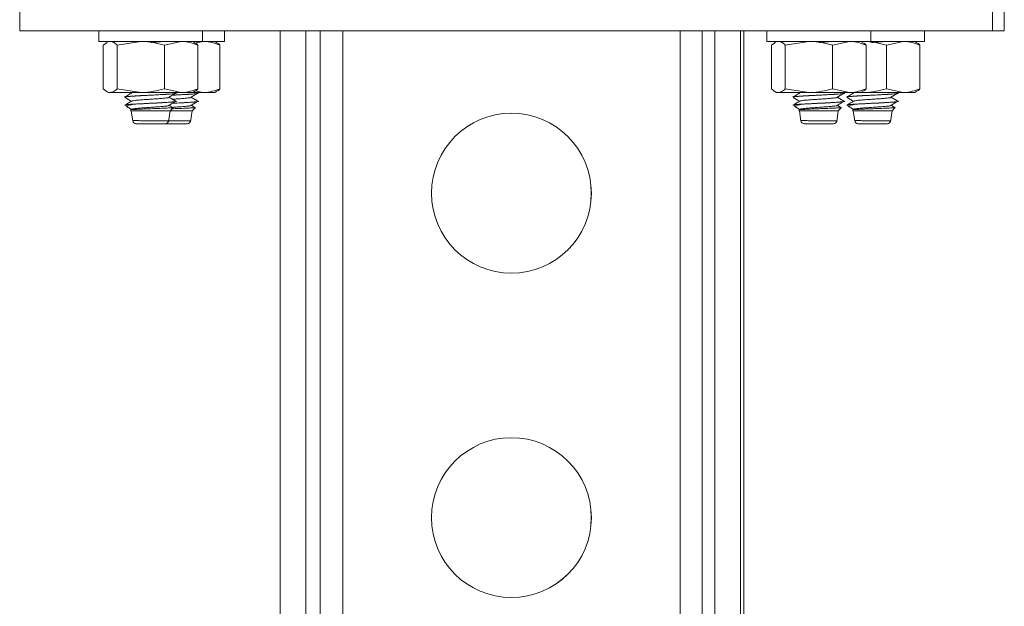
# Model space of a CAD drawing. Header units: millimetres. Extents: x -136 to 1613, y -2821 to -510.
# Tile 47 of 69: x 872 to 1023, y -684 to -593. Entities that reach past the tile are written whole.
import ezdxf

# ---------------------------------------------------------------- set-up
doc = ezdxf.new("R2010")
doc.units = ezdxf.units.MM

msp = doc.modelspace()

# ---------------------------------------------------------------- linework, layer by layer
at = {"color": 7, "linetype": 'Continuous', "lineweight": 15}
for p, q in [((871.63, -595.16), (871.63, -585.16)), ((1021.62, -595.16), (1021.62, -585.16)), ((1023.46, -595.16), (1023.46, -585.16)), ((871.63, -595.16), (1021.62, -595.16)), ((883.82, -595.16), (883.82, -596.76)), ((899.82, -596.76), (899.82, -595.16)), ((903.22, -596.76), (903.22, -595.16)), ((911.82, -595.16), (911.82, -795.16)), ((915.75, -595.16), (915.75, -795.16)), ((917.99, -595.16), (917.99, -795.16)), ((921.47, -595.16), (921.47, -795.16)), ((973.47, -795.16), (973.47, -595.16)), ((976.88, -795.16), (976.88, -595.16)), ((978.83, -795.16), (978.83, -595.16)), ((982.77, -795.16), (982.77, -595.16)), ((983.28, -595.16), (983.28, -685.16)), ((986.86, -595.16), (986.86, -596.76)), ((1002.86, -596.76), (1002.86, -595.16)), ((1011.16, -596.76), (1011.16, -595.16)), ((1021.62, -595.16), (1023.46, -595.16)), ((891.82, -596.76), (883.82, -596.76)), ((885.05, -596.97), (884.52, -597.34)), ((884.52, -597.34), (884.52, -604.08)), ((885.32, -596.76), (885.04, -596.92)), ((886.64, -597.34), (890.29, -596.76)), ((886.64, -597.34), (886.64, -604.08)), ((899.82, -596.76), (891.82, -596.76)), ((893.94, -597.34), (896.53, -596.76)), ((893.94, -597.34), (893.94, -604.08)), ((898.59, -596.92), (898.32, -596.76)), ((898.59, -597.06), (899.93, -596.76)), ((899.11, -597.34), (899.11, -604.08)), ((903.22, -596.76), (899.82, -596.76)), ((902, -596.92), (901.72, -596.76)), ((902.52, -597.34), (902.52, -604.08)), ((994.86, -596.76), (986.86, -596.76)), ((988.1, -596.97), (987.57, -597.34)), ((987.57, -597.34), (987.57, -604.08)), ((988.36, -596.76), (988.09, -596.92)), ((989.69, -597.34), (993.34, -596.76)), ((989.69, -597.34), (989.69, -604.08)), ((1002.86, -596.76), (994.86, -596.76)), ((996.99, -597.34), (999.57, -596.76)), ((996.99, -597.34), (996.99, -604.08)), ((1001.64, -596.92), (1001.36, -596.76)), ((1001.42, -596.79), (1001.63, -596.76)), ((1002.16, -597.34), (1002.16, -604.08)), ((1003.16, -596.76), (1002.86, -596.76)), ((1011.16, -596.76), (1003.16, -596.76)), ((1005.28, -597.34), (1007.87, -596.76)), ((1005.28, -597.34), (1005.28, -604.08)), ((1009.94, -596.92), (1009.66, -596.76)), ((1010.45, -597.34), (1010.45, -604.08)), ((886.64, -604.08), (890.29, -604.66)), ((893.94, -604.08), (896.53, -604.66)), ((989.69, -604.08), (993.34, -604.66)), ((996.99, -604.08), (999.57, -604.66)), ((1005.28, -604.08), (1007.87, -604.66)), ((885.04, -604.5), (885.32, -604.66)), ((885.58, -604.66), (885.32, -604.66)), ((890.29, -604.66), (885.58, -604.66)), ((887.82, -605.36), (887.82, -605.37)), ((888.73, -604.66), (888.87, -604.74)), ((896.53, -604.66), (890.29, -604.66)), ((895.76, -604.77), (895.57, -604.66)), ((895.82, -604.75), (895.82, -604.74)), ((898.32, -604.66), (896.53, -604.66)), ((898.32, -604.66), (898.59, -604.5)), ((899.93, -604.66), (898.32, -604.66)), ((898.7, -604.38), (899.93, -604.66)), ((899.17, -604.77), (898.98, -604.66)), ((899.22, -604.75), (899.22, -604.74)), ((901.72, -604.66), (899.93, -604.66)), ((901.72, -604.66), (902, -604.5)), ((988.09, -604.5), (988.36, -604.66)), ((988.63, -604.66), (988.36, -604.66)), ((993.34, -604.66), (988.63, -604.66)), ((990.86, -605.36), (990.86, -605.37)), ((991.78, -604.66), (991.92, -604.74)), ((999.57, -604.66), (993.34, -604.66)), ((998.81, -604.77), (998.62, -604.66)), ((998.86, -604.75), (998.86, -604.74)), ((999.16, -605.36), (999.16, -605.37)), ((1001.36, -604.66), (999.57, -604.66)), ((1001.29, -604.6), (1001.63, -604.66)), ((1001.36, -604.66), (1001.64, -604.5)), ((1001.63, -604.66), (1001.36, -604.66)), ((1007.87, -604.66), (1001.63, -604.66)), ((1007.1, -604.77), (1006.92, -604.66)), ((1007.16, -604.75), (1007.16, -604.74)), ((1009.66, -604.66), (1007.87, -604.66)), ((1009.66, -604.66), (1009.94, -604.5)), ((887.94, -606.58), (888.25, -606.88)), ((888.91, -607.22), (888.74, -607.32)), ((889.08, -606.45), (889.22, -606.45)), ((895.22, -606.95), (894.71, -606.65)), ((894.82, -607.45), (895.31, -606.95)), ((895.82, -605.99), (895.82, -605.99)), ((898.62, -606.95), (898.11, -606.65)), ((898.22, -607.45), (898.72, -606.95)), ((899.22, -605.99), (899.22, -605.99)), ((990.99, -606.58), (991.3, -606.88)), ((991.95, -607.22), (991.78, -607.32)), ((992.13, -606.45), (992.27, -606.45)), ((998.26, -606.95), (997.75, -606.65)), ((997.86, -607.45), (998.36, -606.95)), ((998.86, -605.99), (998.86, -605.99)), ((999.29, -606.58), (999.59, -606.88)), ((1000.25, -607.22), (1000.08, -607.32)), ((1000.42, -606.45), (1000.57, -606.45)), ((1006.56, -606.95), (1006.05, -606.65)), ((1006.16, -607.45), (1006.65, -606.95)), ((1007.16, -605.99), (1007.16, -605.99)), ((888.73, -607.36), (888.82, -607.45)), ((888.82, -607.45), (889.06, -609.05)), ((888.82, -607.45), (894.82, -607.45)), ((894.58, -609.17), (894.82, -607.45)), ((894.82, -607.45), (898.22, -607.45)), ((897.99, -609.17), (898.22, -607.45)), ((947.47, -607.83), (947.46, -607.83)), ((991.78, -607.36), (991.86, -607.45)), ((991.86, -607.45), (992.11, -609.05)), ((991.86, -607.45), (997.86, -607.45)), ((997.63, -609.17), (997.86, -607.45)), ((1000.07, -607.36), (1000.16, -607.45)), ((1000.16, -607.45), (1000.41, -609.05)), ((1000.16, -607.45), (1006.16, -607.45)), ((1005.92, -609.17), (1006.16, -607.45)), ((892.96, -609.45), (892.96, -609.45)), ((947.46, -632.48), (947.47, -632.48)), ((947.47, -657.83), (947.46, -657.83)), ((947.46, -682.48), (947.47, -682.48))]:
    msp.add_line(p, q, dxfattribs=at)
for centre in [(947.46, -620.16), (947.46, -670.16)]:
    msp.add_circle(centre, 12.32, dxfattribs=at)
for centre, radius, start, end in [((947.47, -620.16), 12.32, 270.0032, 89.9968), ((889.56, -608.95), 0.5, 183.3355, 270.0185), ((894.1, -608.95), 0.5, 269.9772, 353.9213), ((897.5, -608.95), 0.5, 269.9801, 353.9184), ((992.61, -608.95), 0.5, 183.3429, 270.0145), ((997.14, -608.95), 0.5, 269.9751, 353.9234), ((1000.9, -608.95), 0.5, 183.3443, 270.0165), ((1005.44, -608.95), 0.5, 269.9751, 353.9234), ((947.47, -670.16), 12.32, 270.0032, 89.9968)]:
    msp.add_arc(centre, radius, start, end, dxfattribs=at)
for points, knots in [([(886.64, -597.34), (886.55, -597.25), (886.21, -596.91), (885.85, -596.82), (885.58, -596.76)], [0, 0, 0, 0, 0.2575538, 1, 1, 1, 1]), ([(890.29, -596.76), (890.38, -596.76), (891.61, -596.77), (892.82, -597.06), (893.94, -597.34)], [0, 0, 0, 0, 0.070206, 1, 1, 1, 1]), ([(891.84, -596.93), (891.99, -596.92), (892.43, -596.89), (893.13, -596.83), (893.73, -596.79), (893.94, -596.76), (893.99, -596.76)], [0, 0, 0, 0, 0.180932, 0.542667, 0.898584, 1, 1, 1, 1]), ([(896.53, -596.76), (896.59, -596.76), (897.46, -596.77), (898.32, -597.06), (899.11, -597.34)], [0, 0, 0, 0, 0.070219, 1, 1, 1, 1]), ([(899.11, -597.34), (899.02, -597.25), (898.85, -597.07), (898.67, -597.01), (898.58, -596.98)], [0, 0, 0, 0, 0.515222, 1, 1, 1, 1]), ([(899.93, -596.76), (899.99, -596.76), (900.87, -596.77), (901.72, -597.06), (902.52, -597.34)], [0, 0, 0, 0, 0.0702151, 1, 1, 1, 1]), ([(902.52, -597.34), (902.43, -597.25), (902.26, -597.07), (902.08, -597.01), (901.99, -596.98)], [0, 0, 0, 0, 0.515226, 1, 1, 1, 1]), ([(989.69, -597.34), (989.6, -597.25), (989.26, -596.91), (988.9, -596.82), (988.63, -596.76)], [0, 0, 0, 0, 0.2575522, 1, 1, 1, 1]), ([(993.34, -596.76), (993.43, -596.76), (994.66, -596.77), (995.86, -597.06), (996.99, -597.34)], [0, 0, 0, 0, 0.0702202, 1, 1, 1, 1]), ([(994.89, -596.93), (995.04, -596.92), (995.48, -596.89), (996.18, -596.83), (996.77, -596.79), (996.99, -596.76), (997.04, -596.76)], [0, 0, 0, 0, 0.180942, 0.542659, 0.898585, 1, 1, 1, 1]), ([(999.57, -596.76), (999.63, -596.76), (1000.51, -596.77), (1001.36, -597.06), (1002.16, -597.34)], [0, 0, 0, 0, 0.07021, 1, 1, 1, 1]), ([(1001.63, -596.76), (1001.72, -596.76), (1002.95, -596.77), (1004.16, -597.06), (1005.28, -597.34)], [0, 0, 0, 0, 0.070213, 1, 1, 1, 1]), ([(1002.16, -597.34), (1002.07, -597.25), (1001.9, -597.07), (1001.72, -597.01), (1001.63, -596.98)], [0, 0, 0, 0, 0.515228, 1, 1, 1, 1]), ([(1002.96, -596.94), (1003.18, -596.93), (1003.7, -596.89), (1004.48, -596.83), (1005.07, -596.79), (1005.29, -596.76), (1005.34, -596.76)], [0, 0, 0, 0, 0.249316, 0.580847, 0.907047, 1, 1, 1, 1]), ([(1007.87, -596.76), (1007.93, -596.76), (1008.8, -596.77), (1009.66, -597.06), (1010.45, -597.34)], [0, 0, 0, 0, 0.070216, 1, 1, 1, 1]), ([(1010.45, -597.34), (1010.37, -597.25), (1010.19, -597.07), (1010.01, -597.01), (1009.93, -596.98)], [0, 0, 0, 0, 0.515224, 1, 1, 1, 1]), ([(885.58, -604.66), (885.48, -604.65), (885.13, -604.62), (884.78, -604.31), (884.52, -604.08)], [0, 0, 0, 0, 0.2686331, 1, 1, 1, 1]), ([(886.64, -604.08), (886.55, -604.17), (886.21, -604.51), (885.85, -604.59), (885.58, -604.66)], [0, 0, 0, 0, 0.257554, 1, 1, 1, 1]), ([(890.29, -604.66), (890.38, -604.66), (891.61, -604.65), (892.82, -604.35), (893.94, -604.08)], [0, 0, 0, 0, 0.070206, 1, 1, 1, 1]), ([(896.53, -604.66), (896.59, -604.66), (897.46, -604.65), (898.32, -604.35), (899.11, -604.08)], [0, 0, 0, 0, 0.070219, 1, 1, 1, 1]), ([(899.11, -604.08), (899.02, -604.17), (898.85, -604.35), (898.67, -604.41), (898.58, -604.43)], [0, 0, 0, 0, 0.515222, 1, 1, 1, 1]), ([(899.93, -604.66), (899.99, -604.66), (900.87, -604.65), (901.72, -604.35), (902.52, -604.08)], [0, 0, 0, 0, 0.070215, 1, 1, 1, 1]), ([(902.52, -604.08), (902.43, -604.17), (902.26, -604.35), (902.08, -604.41), (901.99, -604.43)], [0, 0, 0, 0, 0.515226, 1, 1, 1, 1]), ([(988.63, -604.66), (988.53, -604.65), (988.17, -604.62), (987.82, -604.31), (987.57, -604.08)], [0, 0, 0, 0, 0.268633, 1, 1, 1, 1]), ([(989.69, -604.08), (989.6, -604.17), (989.26, -604.51), (988.9, -604.59), (988.63, -604.66)], [0, 0, 0, 0, 0.257552, 1, 1, 1, 1]), ([(993.34, -604.66), (993.43, -604.66), (994.66, -604.65), (995.86, -604.35), (996.99, -604.08)], [0, 0, 0, 0, 0.07022, 1, 1, 1, 1]), ([(999.57, -604.66), (999.63, -604.66), (1000.51, -604.65), (1001.36, -604.35), (1002.16, -604.08)], [0, 0, 0, 0, 0.07021, 1, 1, 1, 1]), ([(1002.16, -604.08), (1002.07, -604.17), (1001.9, -604.35), (1001.72, -604.41), (1001.63, -604.43)], [0, 0, 0, 0, 0.515228, 1, 1, 1, 1]), ([(1001.63, -604.66), (1001.72, -604.66), (1002.95, -604.65), (1004.16, -604.35), (1005.28, -604.08)], [0, 0, 0, 0, 0.070213, 1, 1, 1, 1]), ([(1007.87, -604.66), (1007.93, -604.66), (1008.8, -604.65), (1009.66, -604.35), (1010.45, -604.08)], [0, 0, 0, 0, 0.070216, 1, 1, 1, 1]), ([(1010.45, -604.08), (1010.37, -604.17), (1010.19, -604.35), (1010.01, -604.41), (1009.93, -604.43)], [0, 0, 0, 0, 0.515224, 1, 1, 1, 1]), ([(895.78, -604.74), (895.78, -604.75), (895.78, -604.77), (895.67, -604.79), (895.63, -604.8), (895.61, -604.8), (895.61, -604.8), (895.6, -604.8), (895.6, -604.8), (895.6, -604.8), (895.6, -604.8), (895.6, -604.8), (895.6, -604.8), (895.6, -604.8), (895.6, -604.8), (895.6, -604.8), (895.56, -604.81), (895.33, -604.84), (894.74, -604.89), (893.78, -604.95), (892.7, -605), (891.57, -605.06), (890.63, -605.11), (889.95, -605.14), (889.24, -605.19), (888.64, -605.23), (888.27, -605.26), (887.95, -605.3), (887.75, -605.33), (887.82, -605.36), (887.82, -605.36)], [0, 0, 0, 0, 0.066452, 0.089277, 0.10069, 0.103543, 0.1039, 0.103989, 0.104012, 0.104023, 0.104025, 0.104028, 0.104038, 0.104078, 0.104242, 0.104588, 0.106243, 0.134856, 0.254311, 0.343651, 0.415943, 0.530996, 0.608475, 0.645167, 0.707471, 0.807245, 0.850171, 0.878146, 0.99495, 1, 1, 1, 1]), ([(888.91, -604.72), (888.73, -604.82), (888.37, -605.03), (888.01, -605.24), (887.83, -605.35)], [0, 0, 0, 0, 0.499734, 1, 1, 1, 1]), ([(887.84, -605.39), (888.02, -605.5), (888.36, -605.7), (888.71, -605.9), (888.87, -605.99)], [0, 0, 0, 0, 0.522711, 1, 1, 1, 1]), ([(887.91, -605.37), (887.89, -605.35), (887.86, -605.31), (888.66, -605.23), (890.22, -605.13), (892.19, -605.04), (893.96, -604.95), (895.19, -604.86), (895.85, -604.8), (895.73, -604.76), (895.7, -604.75)], [0, 0, 0, 0, 0.0779507, 0.2139841, 0.376089, 0.5362278, 0.6733939, 0.8104275, 0.9468308, 1, 1, 1, 1]), ([(888.94, -605.97), (888.95, -605.96), (888.97, -605.93), (889.29, -605.88), (889.86, -605.82), (890.62, -605.76), (891.48, -605.7), (892.38, -605.64), (893.23, -605.58), (893.93, -605.52), (894.38, -605.47), (894.49, -605.44), (894.52, -605.44)], [0, 0, 0, 0, 0.054737, 0.167611, 0.280448, 0.394868, 0.506719, 0.620839, 0.73438, 0.846606, 0.96113, 1, 1, 1, 1]), ([(894.55, -605.44), (894.72, -605.33), (895.06, -605.13), (895.4, -604.92), (895.57, -604.81)], [0, 0, 0, 0, 0.499943, 1, 1, 1, 1]), ([(895.76, -606.02), (895.59, -605.92), (895.23, -605.71), (894.88, -605.5), (894.71, -605.4)], [0, 0, 0, 0, 0.500054, 1, 1, 1, 1]), ([(895.16, -605.06), (895.34, -605.05), (896.07, -605.02), (897.37, -604.95), (898.6, -604.86), (899.25, -604.8), (899.14, -604.76), (899.11, -604.75)], [0, 0, 0, 0, 0.082362, 0.353766, 0.624906, 0.894797, 1, 1, 1, 1]), ([(899.18, -604.74), (899.18, -604.75), (899.19, -604.77), (899.08, -604.79), (899.03, -604.8), (899.02, -604.8), (899.01, -604.8), (899.01, -604.8), (899.01, -604.8), (899.01, -604.8), (899.01, -604.8), (899.01, -604.8), (899.01, -604.8), (899.01, -604.8), (899.01, -604.8), (899.01, -604.8), (898.97, -604.81), (898.73, -604.84), (898.15, -604.89), (897.19, -604.95), (896.22, -605), (895.55, -605.03), (895.18, -605.05)], [0, 0, 0, 0, 0.132166, 0.177559, 0.200259, 0.205935, 0.206644, 0.206822, 0.206867, 0.206889, 0.206899, 0.206904, 0.206923, 0.207003, 0.207329, 0.20802, 0.211309, 0.268215, 0.5058, 0.683488, 0.827277, 1, 1, 1, 1]), ([(895.19, -605.68), (895.39, -605.67), (895.88, -605.63), (896.63, -605.58), (897.34, -605.52), (897.79, -605.47), (897.9, -605.44), (897.93, -605.44)], [0, 0, 0, 0, 0.1662859, 0.4159294, 0.6627105, 0.9145261, 1, 1, 1, 1]), ([(897.95, -605.44), (898.12, -605.33), (898.46, -605.13), (898.81, -604.92), (898.98, -604.81)], [0, 0, 0, 0, 0.4999425, 1, 1, 1, 1]), ([(899.17, -606.02), (898.99, -605.92), (898.64, -605.71), (898.29, -605.5), (898.11, -605.4)], [0, 0, 0, 0, 0.500034, 1, 1, 1, 1]), ([(998.82, -604.74), (998.83, -604.75), (998.83, -604.77), (998.72, -604.79), (998.68, -604.8), (998.66, -604.8), (998.65, -604.8), (998.65, -604.8), (998.65, -604.8), (998.65, -604.8), (998.65, -604.8), (998.65, -604.8), (998.65, -604.8), (998.65, -604.8), (998.65, -604.8), (998.65, -604.8), (998.61, -604.81), (998.37, -604.84), (997.79, -604.89), (996.83, -604.95), (995.75, -605), (994.62, -605.06), (993.68, -605.11), (993, -605.14), (992.29, -605.19), (991.69, -605.23), (991.32, -605.26), (991, -605.3), (990.8, -605.33), (990.87, -605.36), (990.87, -605.36)], [0, 0, 0, 0, 0.066452, 0.089277, 0.10069, 0.103543, 0.103901, 0.10399, 0.104012, 0.104023, 0.104025, 0.104029, 0.104039, 0.104077, 0.104241, 0.104588, 0.106243, 0.134856, 0.254309, 0.34365, 0.415946, 0.530997, 0.608475, 0.645168, 0.707469, 0.807244, 0.850172, 0.878146, 0.99495, 1, 1, 1, 1]), ([(991.95, -604.72), (991.77, -604.82), (991.41, -605.03), (991.05, -605.24), (990.87, -605.35)], [0, 0, 0, 0, 0.4997133, 1, 1, 1, 1]), ([(990.88, -605.39), (991.06, -605.5), (991.41, -605.7), (991.75, -605.9), (991.92, -605.99)], [0, 0, 0, 0, 0.5227, 1, 1, 1, 1]), ([(990.95, -605.37), (990.94, -605.35), (990.91, -605.31), (991.71, -605.23), (993.26, -605.13), (995.24, -605.04), (997.01, -604.95), (998.24, -604.86), (998.9, -604.8), (998.78, -604.76), (998.75, -604.75)], [0, 0, 0, 0, 0.077951, 0.213984, 0.376089, 0.536228, 0.673395, 0.810428, 0.94683, 1, 1, 1, 1]), ([(991.99, -605.97), (991.99, -605.96), (992.02, -605.93), (992.34, -605.88), (992.9, -605.82), (993.66, -605.76), (994.53, -605.7), (995.43, -605.64), (996.27, -605.58), (996.98, -605.52), (997.43, -605.47), (997.54, -605.44), (997.57, -605.44)], [0, 0, 0, 0, 0.054737, 0.16761, 0.280449, 0.394868, 0.506718, 0.620839, 0.734376, 0.846605, 0.961129, 1, 1, 1, 1]), ([(997.6, -605.44), (997.77, -605.33), (998.11, -605.13), (998.45, -604.92), (998.62, -604.81)], [0, 0, 0, 0, 0.499943, 1, 1, 1, 1]), ([(998.81, -606.02), (998.63, -605.92), (998.28, -605.71), (997.93, -605.5), (997.75, -605.4)], [0, 0, 0, 0, 0.500054, 1, 1, 1, 1]), ([(1007.12, -604.74), (1007.12, -604.75), (1007.12, -604.77), (1007.02, -604.79), (1006.97, -604.8), (1006.95, -604.8), (1006.95, -604.8), (1006.95, -604.8), (1006.95, -604.8), (1006.95, -604.8), (1006.95, -604.8), (1006.95, -604.8), (1006.95, -604.8), (1006.95, -604.8), (1006.95, -604.8), (1006.94, -604.8), (1006.9, -604.81), (1006.67, -604.84), (1006.09, -604.89), (1005.13, -604.95), (1004.05, -605), (1002.92, -605.06), (1001.97, -605.11), (1001.29, -605.14), (1000.58, -605.19), (999.98, -605.23), (999.61, -605.26), (999.3, -605.3), (999.1, -605.33), (999.16, -605.36), (999.17, -605.36)], [0, 0, 0, 0, 0.066452, 0.089277, 0.10069, 0.103544, 0.103901, 0.10399, 0.104012, 0.104023, 0.104025, 0.104027, 0.104038, 0.104077, 0.104241, 0.104588, 0.106243, 0.134855, 0.25431, 0.34365, 0.415944, 0.530995, 0.608473, 0.645169, 0.70747, 0.807245, 0.850172, 0.878148, 0.994951, 1, 1, 1, 1]), ([(1000.25, -604.72), (1000.07, -604.82), (999.71, -605.03), (999.35, -605.24), (999.17, -605.35)], [0, 0, 0, 0, 0.4997133, 1, 1, 1, 1]), ([(999.18, -605.39), (999.36, -605.5), (999.7, -605.7), (1000.05, -605.9), (1000.21, -605.99)], [0, 0, 0, 0, 0.5227, 1, 1, 1, 1]), ([(999.25, -605.37), (999.24, -605.35), (999.2, -605.31), (1000, -605.23), (1001.56, -605.13), (1003.54, -605.04), (1005.3, -604.95), (1006.53, -604.86), (1007.19, -604.8), (1007.08, -604.76), (1007.04, -604.75)], [0, 0, 0, 0, 0.07795, 0.213983, 0.376088, 0.536227, 0.673393, 0.810427, 0.94683, 1, 1, 1, 1]), ([(1000.28, -605.97), (1000.29, -605.96), (1000.31, -605.93), (1000.63, -605.88), (1001.2, -605.82), (1001.96, -605.76), (1002.83, -605.7), (1003.72, -605.64), (1004.57, -605.58), (1005.27, -605.52), (1005.72, -605.47), (1005.83, -605.44), (1005.86, -605.44)], [0, 0, 0, 0, 0.054738, 0.16761, 0.280449, 0.394867, 0.506718, 0.620838, 0.734379, 0.846604, 0.961129, 1, 1, 1, 1]), ([(1005.89, -605.44), (1006.06, -605.33), (1006.4, -605.13), (1006.74, -604.92), (1006.91, -604.81)], [0, 0, 0, 0, 0.499942, 1, 1, 1, 1]), ([(1007.1, -606.02), (1006.93, -605.92), (1006.58, -605.71), (1006.23, -605.5), (1006.05, -605.4)], [0, 0, 0, 0, 0.500044, 1, 1, 1, 1]), ([(888.91, -605.97), (888.73, -606.07), (888.37, -606.28), (888.01, -606.49), (887.83, -606.6)], [0, 0, 0, 0, 0.499734, 1, 1, 1, 1]), ([(887.97, -606.55), (887.96, -606.54), (887.93, -606.52), (888.34, -606.48), (888.85, -606.46), (889.08, -606.45)], [0, 0, 0, 0, 0.263732, 0.672741, 1, 1, 1, 1]), ([(889.22, -606.45), (888.96, -606.5), (888.42, -606.61), (888.12, -606.74), (888.24, -606.83), (888.28, -606.86)], [0, 0, 0, 0, 0.4011, 0.809917, 1, 1, 1, 1]), ([(888.32, -606.92), (888.34, -606.93), (888.52, -607.04), (888.71, -607.15), (888.87, -607.24)], [0, 0, 0, 0, 0.096906, 1, 1, 1, 1]), ([(888.75, -607.34), (888.74, -607.34), (888.7, -607.31), (889, -607.28), (889.63, -607.24), (890.53, -607.19), (891.6, -607.15), (892.71, -607.11), (893.76, -607.07), (894.6, -607.03), (895.11, -606.99), (895.18, -606.97), (895.21, -606.97)], [0, 0, 0, 0, 0.055205, 0.162477, 0.269675, 0.37988, 0.490522, 0.602833, 0.716895, 0.831364, 0.948819, 1, 1, 1, 1]), ([(888.93, -607.22), (888.93, -607.22), (888.92, -607.19), (889.18, -607.15), (889.68, -607.09), (890.4, -607.03), (891.24, -606.97), (892.14, -606.91), (893.01, -606.84), (893.76, -606.79), (894.29, -606.73), (894.46, -606.7), (894.52, -606.69)], [0, 0, 0, 0, 0.022892, 0.136691, 0.248711, 0.363218, 0.475583, 0.588943, 0.703157, 0.814971, 0.929321, 1, 1, 1, 1]), ([(895.8, -605.99), (895.81, -605.99), (895.87, -606.01), (895.66, -606.05), (895.17, -606.1), (894.39, -606.16), (893.36, -606.22), (892.21, -606.28), (891.04, -606.34), (889.96, -606.39), (889.39, -606.43), (889.08, -606.45)], [0, 0, 0, 0, 0.008764, 0.132129, 0.254898, 0.385996, 0.498509, 0.639414, 0.763833, 0.873132, 1, 1, 1, 1]), ([(889.22, -606.45), (889.44, -606.43), (890.1, -606.39), (891.51, -606.33), (893.22, -606.24), (894.77, -606.15), (895.26, -606.1), (895.51, -606.07)], [0, 0, 0, 0, 0.1040738, 0.3259939, 0.551647, 0.7734325, 1, 1, 1, 1]), ([(894.55, -606.69), (894.72, -606.58), (895.06, -606.38), (895.4, -606.17), (895.57, -606.06)], [0, 0, 0, 0, 0.499943, 1, 1, 1, 1]), ([(895.11, -607.15), (895.45, -607.14), (896.15, -607.11), (897.17, -607.07), (898.01, -607.03), (898.52, -606.99), (898.59, -606.97), (898.61, -606.97)], [0, 0, 0, 0, 0.202849, 0.431784, 0.661527, 0.897278, 1, 1, 1, 1]), ([(895.17, -606.31), (895.65, -606.29), (896.71, -606.23), (898.18, -606.15), (898.67, -606.1), (898.92, -606.07)], [0, 0, 0, 0, 0.298837, 0.645679, 1, 1, 1, 1]), ([(899.21, -605.99), (899.21, -605.99), (899.27, -606.01), (899.06, -606.05), (898.58, -606.1), (897.79, -606.16), (896.77, -606.22), (895.87, -606.27), (895.31, -606.29), (895.18, -606.3)], [0, 0, 0, 0, 0.012889, 0.19433, 0.374886, 0.567705, 0.733184, 0.94041, 1, 1, 1, 1]), ([(895.19, -606.93), (895.3, -606.92), (895.72, -606.89), (896.41, -606.84), (897.16, -606.79), (897.7, -606.73), (897.86, -606.7), (897.93, -606.69)], [0, 0, 0, 0, 0.098463, 0.348957, 0.594191, 0.844982, 1, 1, 1, 1]), ([(897.95, -606.69), (898.12, -606.58), (898.46, -606.38), (898.81, -606.17), (898.98, -606.06)], [0, 0, 0, 0, 0.4999425, 1, 1, 1, 1]), ([(991.95, -605.97), (991.77, -606.07), (991.41, -606.28), (991.05, -606.49), (990.87, -606.6)], [0, 0, 0, 0, 0.4997133, 1, 1, 1, 1]), ([(991.01, -606.55), (991, -606.54), (990.98, -606.52), (991.39, -606.48), (991.9, -606.46), (992.13, -606.45)], [0, 0, 0, 0, 0.263727, 0.67273, 1, 1, 1, 1]), ([(992.27, -606.45), (992.01, -606.5), (991.47, -606.61), (991.17, -606.74), (991.29, -606.83), (991.32, -606.86)], [0, 0, 0, 0, 0.401089, 0.809916, 1, 1, 1, 1]), ([(991.37, -606.92), (991.39, -606.93), (991.57, -607.04), (991.75, -607.15), (991.92, -607.24)], [0, 0, 0, 0, 0.096865, 1, 1, 1, 1]), ([(991.8, -607.34), (991.79, -607.34), (991.74, -607.31), (992.05, -607.28), (992.68, -607.24), (993.58, -607.19), (994.64, -607.15), (995.76, -607.11), (996.81, -607.07), (997.65, -607.03), (998.16, -606.99), (998.23, -606.97), (998.25, -606.97)], [0, 0, 0, 0, 0.055205, 0.162476, 0.269674, 0.379882, 0.490521, 0.602835, 0.716894, 0.831361, 0.948819, 1, 1, 1, 1]), ([(991.97, -607.22), (991.97, -607.22), (991.97, -607.19), (992.22, -607.15), (992.73, -607.09), (993.44, -607.03), (994.29, -606.97), (995.18, -606.91), (996.05, -606.84), (996.8, -606.79), (997.34, -606.73), (997.51, -606.7), (997.57, -606.69)], [0, 0, 0, 0, 0.022892, 0.136691, 0.248712, 0.363217, 0.475585, 0.588945, 0.703158, 0.814972, 0.929321, 1, 1, 1, 1]), ([(998.85, -605.99), (998.85, -605.99), (998.92, -606.01), (998.7, -606.05), (998.22, -606.1), (997.43, -606.16), (996.41, -606.22), (995.25, -606.28), (994.09, -606.34), (993.01, -606.39), (992.43, -606.43), (992.13, -606.45)], [0, 0, 0, 0, 0.0087634, 0.1321288, 0.254895, 0.3859954, 0.498512, 0.6394139, 0.7638362, 0.8731316, 1, 1, 1, 1]), ([(992.27, -606.45), (992.48, -606.43), (993.15, -606.39), (994.55, -606.33), (996.27, -606.24), (997.82, -606.15), (998.31, -606.1), (998.56, -606.07)], [0, 0, 0, 0, 0.1040767, 0.3259998, 0.5516484, 0.7734332, 1, 1, 1, 1]), ([(997.6, -606.69), (997.77, -606.58), (998.11, -606.38), (998.45, -606.17), (998.62, -606.06)], [0, 0, 0, 0, 0.499943, 1, 1, 1, 1]), ([(1000.25, -605.97), (1000.07, -606.07), (999.71, -606.28), (999.35, -606.49), (999.17, -606.6)], [0, 0, 0, 0, 0.4997133, 1, 1, 1, 1]), ([(999.31, -606.55), (999.3, -606.54), (999.27, -606.52), (999.68, -606.48), (1000.19, -606.46), (1000.42, -606.45)], [0, 0, 0, 0, 0.2637298, 0.6727355, 1, 1, 1, 1]), ([(1000.57, -606.45), (1000.3, -606.5), (999.76, -606.61), (999.47, -606.74), (999.58, -606.83), (999.62, -606.86)], [0, 0, 0, 0, 0.4010902, 0.8099153, 1, 1, 1, 1]), ([(999.67, -606.92), (999.68, -606.93), (999.87, -607.04), (1000.05, -607.15), (1000.21, -607.24)], [0, 0, 0, 0, 0.096865, 1, 1, 1, 1]), ([(1000.1, -607.34), (1000.08, -607.34), (1000.04, -607.31), (1000.35, -607.28), (1000.97, -607.24), (1001.87, -607.19), (1002.94, -607.15), (1004.06, -607.11), (1005.1, -607.07), (1005.94, -607.03), (1006.45, -606.99), (1006.53, -606.97), (1006.55, -606.97)], [0, 0, 0, 0, 0.055204, 0.162476, 0.269674, 0.379881, 0.490524, 0.602835, 0.716894, 0.831363, 0.94882, 1, 1, 1, 1]), ([(1000.27, -607.22), (1000.27, -607.22), (1000.26, -607.19), (1000.52, -607.15), (1001.02, -607.09), (1001.74, -607.03), (1002.58, -606.97), (1003.48, -606.91), (1004.35, -606.84), (1005.1, -606.79), (1005.63, -606.73), (1005.8, -606.7), (1005.86, -606.69)], [0, 0, 0, 0, 0.022892, 0.136691, 0.248711, 0.363217, 0.475584, 0.588944, 0.703157, 0.814972, 0.92932, 1, 1, 1, 1]), ([(1007.15, -605.99), (1007.15, -605.99), (1007.21, -606.01), (1007, -606.05), (1006.52, -606.1), (1005.73, -606.16), (1004.7, -606.22), (1003.55, -606.28), (1002.38, -606.34), (1001.31, -606.39), (1000.73, -606.43), (1000.42, -606.45)], [0, 0, 0, 0, 0.008764, 0.132129, 0.254896, 0.385997, 0.49851, 0.639415, 0.763837, 0.873132, 1, 1, 1, 1]), ([(1000.57, -606.45), (1000.78, -606.43), (1001.44, -606.39), (1002.85, -606.33), (1004.57, -606.24), (1006.11, -606.15), (1006.61, -606.1), (1006.85, -606.07)], [0, 0, 0, 0, 0.104077, 0.326, 0.551649, 0.773434, 1, 1, 1, 1]), ([(1005.89, -606.69), (1006.06, -606.58), (1006.4, -606.38), (1006.74, -606.17), (1006.91, -606.06)], [0, 0, 0, 0, 0.499942, 1, 1, 1, 1]), ([(894.06, -609.45), (894.07, -609.45), (894.1, -609.45), (893.88, -609.45), (893.48, -609.45), (892.92, -609.45), (892.28, -609.45), (891.51, -609.45), (890.78, -609.45), (890.15, -609.45), (889.73, -609.45), (889.54, -609.45), (889.58, -609.45), (889.58, -609.45)], [0, 0, 0, 0, 0.039984, 0.148086, 0.254702, 0.329103, 0.435179, 0.541263, 0.647257, 0.754154, 0.86257, 0.972322, 1, 1, 1, 1]), ([(897.47, -609.45), (897.48, -609.45), (897.51, -609.45), (897.29, -609.45), (896.88, -609.45), (896.33, -609.45), (895.68, -609.45), (894.91, -609.45), (894.18, -609.45), (893.56, -609.45), (893.14, -609.45), (892.94, -609.45), (892.98, -609.45), (892.99, -609.45)], [0, 0, 0, 0, 0.039983, 0.148085, 0.254702, 0.329102, 0.435178, 0.54127, 0.647257, 0.754152, 0.862573, 0.972323, 1, 1, 1, 1]), ([(997.11, -609.45), (997.12, -609.45), (997.15, -609.45), (996.93, -609.45), (996.52, -609.45), (995.97, -609.45), (995.32, -609.45), (994.55, -609.45), (993.82, -609.45), (993.2, -609.45), (992.78, -609.45), (992.59, -609.45), (992.62, -609.45), (992.63, -609.45)], [0, 0, 0, 0, 0.0399843, 0.1480872, 0.2547035, 0.3291039, 0.4351803, 0.5412643, 0.6472544, 0.7541508, 0.8625716, 0.9723226, 1, 1, 1, 1]), ([(1005.41, -609.45), (1005.42, -609.45), (1005.44, -609.45), (1005.22, -609.45), (1004.82, -609.45), (1004.27, -609.45), (1003.62, -609.45), (1002.85, -609.45), (1002.12, -609.45), (1001.5, -609.45), (1001.08, -609.45), (1000.88, -609.45), (1000.92, -609.45), (1000.93, -609.45)], [0, 0, 0, 0, 0.039983, 0.148086, 0.254703, 0.3291, 0.435176, 0.541265, 0.647255, 0.75415, 0.862571, 0.972322, 1, 1, 1, 1])]:
    msp.add_open_spline(points, degree=3, knots=knots, dxfattribs=at)
at = {"color": 8, "linetype": 'Continuous', "lineweight": 15}
for points, knots in [([(889.1, -608.97), (889.08, -608.97), (889.03, -608.97), (889.27, -608.97), (889.78, -608.98), (890.54, -608.99), (891.43, -609), (892.37, -609.01), (893.16, -609.01), (893.84, -609.01), (894.33, -609.01), (894.6, -609), (894.57, -608.99), (894.55, -608.99)], [0, 0, 0, 0, 0.03728, 0.14524, 0.251951, 0.357362, 0.462109, 0.567089, 0.672008, 0.745582, 0.851085, 0.957976, 1, 1, 1, 1]), ([(894.59, -609), (894.67, -609), (895.05, -609), (895.78, -609.01), (896.57, -609.01), (897.24, -609.01), (897.74, -609.01), (898.01, -609), (897.97, -608.99), (897.96, -608.99)], [0, 0, 0, 0, 0.054619, 0.23913, 0.423533, 0.552844, 0.738275, 0.926142, 1, 1, 1, 1]), ([(992.14, -608.97), (992.13, -608.97), (992.08, -608.97), (992.32, -608.97), (992.83, -608.98), (993.59, -608.99), (994.48, -609), (995.42, -609.01), (996.21, -609.01), (996.88, -609.01), (997.38, -609.01), (997.65, -609), (997.61, -608.99), (997.6, -608.99)], [0, 0, 0, 0, 0.03728, 0.145241, 0.251952, 0.357363, 0.462113, 0.567089, 0.672008, 0.745582, 0.851087, 0.957976, 1, 1, 1, 1]), ([(1000.44, -608.97), (1000.43, -608.97), (1000.37, -608.97), (1000.61, -608.97), (1001.13, -608.98), (1001.88, -608.99), (1002.78, -609), (1003.71, -609.01), (1004.51, -609.01), (1005.18, -609.01), (1005.67, -609.01), (1005.94, -609), (1005.91, -608.99), (1005.9, -608.99)], [0, 0, 0, 0, 0.03728, 0.14524, 0.251951, 0.357362, 0.462112, 0.567089, 0.672008, 0.745585, 0.851088, 0.957978, 1, 1, 1, 1])]:
    msp.add_open_spline(points, degree=3, knots=knots, dxfattribs=at)

doc.saveas('drawing.dxf')
